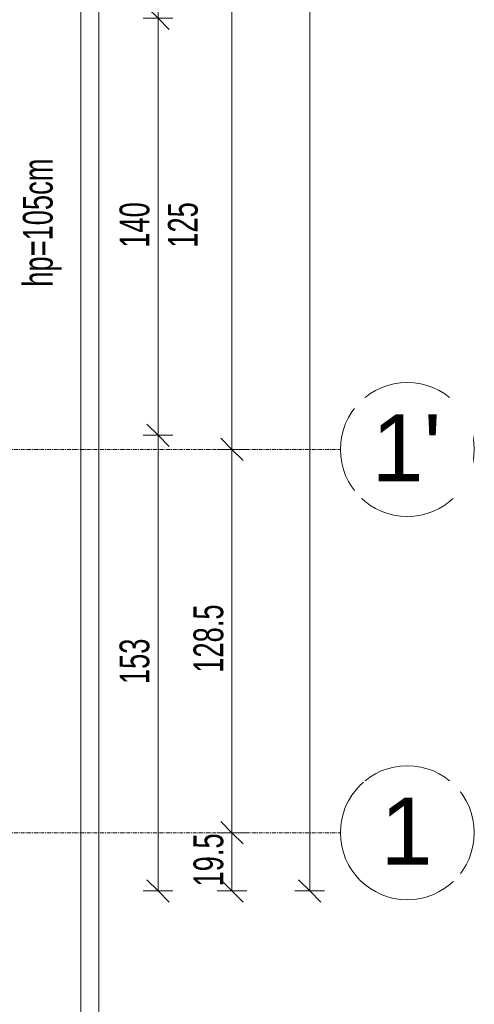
# Model space of a CAD drawing. Header units: centimetres. Extents: x 376 to 6517, y 1901 to 66534.
# Tile 78 of 105: x 2970 to 3123, y 65470 to 65801. Entities that reach past the tile are written whole.
import ezdxf

# ---------------------------------------------------------------- set-up
doc = ezdxf.new("R2010")
doc.units = ezdxf.units.CM
doc.linetypes.add('Linia siatki', pattern=[2.2225, 1.27, -0.3175, 0.3175, -0.3175])
for name, color, linetype, lineweight in [('A-ANNO-DIMS', 7, 'Continuous', 5), ('A-ANNO-DIMS-50', 7, 'Continuous', 5), ('A-GLAZ-IDEN', 7, 'Continuous', 5), ('A-WALL', 7, 'Continuous', 35), ('S-GRID', 7, 'Continuous', 5), ('S-GRID-IDEN', 7, 'Continuous', 5)]:
    doc.layers.add(name, color=color, linetype=linetype, lineweight=lineweight)
doc.styles.add('Arial Narrow_1', font='ARIALN.TTF', dxfattribs={"width": 0.8, "height": 10})
doc.styles.add('Arial_2', font='arial.ttf', dxfattribs={"height": 22.5})
doc.dimstyles.new('standard_wielkość_otworów', dxfattribs={"dimscale": 30.48, "dimtxt": 10.23431, "dimasz": 0.246063, "dimexe": 0.164042, "dimexo": 0.0625, "dimgap": 0, "dimtad": 1, "dimdec": 1, "dimrnd": 0.5, "dimdsep": 46, "dimtxsty": 'Arial Narrow_1', "dimblk1": 'OBLIQUE', "dimblk2": 'OBLIQUE', "dimsah": 1, "dimcen": 0.09, "dimazin": 0, "dimtfac": 1, "dimtdec": 4, "dimtix": 1, "dimtmove": 0, "dimatfit": 3, "dimfxl": 0.164042, "dimfxlon": 1, "dimtvp": 1, "dimtolj": 1, "dimtzin": 0, "dimarcsym": 2})

# ---------------------------------------------------------------- blocks, each defined once
blk = doc.blocks.new('Siatka - M_Symbol siatki - okrąg mniejszy-7853319-__-00_00 Przyziemie PB')
at = {"layer": 'S-GRID-IDEN'}
blk.add_circle((0, 0), 0.45, dxfattribs=at)
blk = doc.blocks.new('DIMBLOCK5-__-00_00 Przyziemie PB')
at = {"layer": 'A-ANNO-DIMS-50', "color": 250, "true_color": 0x303030}
for p, q in [((3067.36, 66332.06), (3063.61, 66335.81)), ((3067.36, 66332.06), (3062.36, 66332.06)), ((3067.36, 65508.06), (3067.36, 66332.06)), ((3067.36, 66332.06), (3071.11, 66328.31)), ((3067.36, 66332.06), (3072.36, 66332.06)), ((3067.36, 65508.06), (3063.61, 65511.81)), ((3067.36, 65508.06), (3062.36, 65508.06)), ((3067.36, 65508.06), (3071.11, 65504.31)), ((3067.36, 65508.06), (3072.36, 65508.06))]:
    blk.add_line(p, q, dxfattribs=at)
at = {"layer": 'A-ANNO-DIMS-50', "color": 0, "insert": (3054.44, 65913), "char_height": 10, "width": 16.9597, "attachment_point": 1, "rotation": 90, "line_spacing_factor": 0.974696, "style": 'Arial Narrow_1'}
blk.add_mtext('824', dxfattribs=at)
blk = doc.blocks.new('_Oblique')
at = {"color": 0, "linetype": 'ByBlock', "lineweight": -2}
blk.add_line((-0.5, -0.5), (0.5, 0.5), dxfattribs=at)
blk = doc.blocks.new('DIMBLOCK32-__-00_00 Przyziemie PB')
at = {"layer": 'A-ANNO-DIMS-50', "color": 250, "true_color": 0x303030}
for p, q in [((3041.22, 65527.61), (3037.47, 65531.36)), ((3041.22, 65527.61), (3036.22, 65527.61)), ((3041.22, 65508.06), (3041.22, 65527.61)), ((3041.22, 65527.61), (3044.97, 65523.86)), ((3041.22, 65527.61), (3046.22, 65527.61)), ((3041.22, 65508.06), (3037.47, 65511.81)), ((3041.22, 65508.06), (3036.22, 65508.06)), ((3041.22, 65508.06), (3044.97, 65504.31)), ((3041.22, 65508.06), (3046.22, 65508.06))]:
    blk.add_line(p, q, dxfattribs=at)
at = {"layer": 'A-ANNO-DIMS-50', "color": 0, "insert": (3028.29, 65509.55), "char_height": 10, "width": 19.8838, "attachment_point": 1, "rotation": 90, "line_spacing_factor": 0.974696, "style": 'Arial Narrow_1'}
blk.add_mtext('19.5', dxfattribs=at)
blk = doc.blocks.new('DIMBLOCK33-__-00_00 Przyziemie PB')
at = {"layer": 'A-ANNO-DIMS-50', "color": 250, "true_color": 0x303030}
for p, q in [((3041.22, 65656.29), (3037.47, 65660.04)), ((3041.22, 65656.29), (3036.22, 65656.29)), ((3041.22, 65527.61), (3041.22, 65656.29)), ((3041.22, 65656.29), (3044.97, 65652.54)), ((3041.22, 65656.29), (3046.22, 65656.29)), ((3041.22, 65527.61), (3037.47, 65531.36)), ((3041.22, 65527.61), (3036.22, 65527.61)), ((3041.22, 65527.61), (3044.97, 65523.86)), ((3041.22, 65527.61), (3046.22, 65527.61))]:
    blk.add_line(p, q, dxfattribs=at)
at = {"layer": 'A-ANNO-DIMS-50', "color": 0, "insert": (3028.29, 65581.31), "char_height": 10, "width": 25.537, "attachment_point": 1, "rotation": 90, "line_spacing_factor": 0.974696, "style": 'Arial Narrow_1'}
blk.add_mtext('128.5', dxfattribs=at)
blk = doc.blocks.new('DIMBLOCK34-__-00_00 Przyziemie PB')
at = {"layer": 'A-ANNO-DIMS-50', "color": 250, "true_color": 0x303030}
for p, q in [((3041.22, 66312.51), (3037.47, 66316.26)), ((3041.22, 66312.51), (3036.22, 66312.51)), ((3041.22, 65656.29), (3041.22, 66312.51)), ((3041.22, 66312.51), (3044.97, 66308.76)), ((3041.22, 66312.51), (3046.22, 66312.51)), ((3041.22, 65656.29), (3037.47, 65660.04)), ((3041.22, 65656.29), (3036.22, 65656.29)), ((3041.22, 65656.29), (3044.97, 65652.54)), ((3041.22, 65656.29), (3046.22, 65656.29))]:
    blk.add_line(p, q, dxfattribs=at)
at = {"layer": 'A-ANNO-DIMS-50', "color": 0, "insert": (3028.29, 65977.33), "char_height": 10, "width": 16.9597, "attachment_point": 1, "rotation": 90, "line_spacing_factor": 0.974696, "style": 'Arial Narrow_1'}
blk.add_mtext('656', dxfattribs=at)
blk = doc.blocks.new('DIMBLOCK53-__-00_00 Przyziemie PB')
at = {"layer": 'A-ANNO-DIMS-50', "color": 250, "true_color": 0x303030}
for p, q in [((3016.39, 66039.06), (3012.64, 66042.81)), ((3016.39, 66039.06), (3011.39, 66039.06)), ((3016.39, 66039.06), (3016.39, 65801.06)), ((3016.39, 66039.06), (3020.14, 66035.31)), ((3016.39, 66039.06), (3021.39, 66039.06)), ((3016.39, 65801.06), (3012.64, 65804.81)), ((3016.39, 65801.06), (3011.39, 65801.06)), ((3016.39, 65801.06), (3020.14, 65797.31)), ((3016.39, 65801.06), (3021.39, 65801.06))]:
    blk.add_line(p, q, dxfattribs=at)
at = {"layer": 'A-ANNO-DIMS-50', "color": 0, "insert": (3003.46, 65913), "char_height": 10, "width": 16.9597, "attachment_point": 1, "rotation": 90, "line_spacing_factor": 0.974696, "style": 'Arial Narrow_1'}
blk.add_mtext('238', dxfattribs=at)
blk = doc.blocks.new('DIMBLOCK54-__-00_00 Przyziemie PB')
at = {"layer": 'A-ANNO-DIMS-50', "color": 250, "true_color": 0x303030}
for p, q in [((3016.39, 65801.06), (3012.64, 65804.81)), ((3016.39, 65801.06), (3011.39, 65801.06)), ((3016.39, 65801.06), (3016.39, 65661.06)), ((3016.39, 65801.06), (3020.14, 65797.31)), ((3016.39, 65801.06), (3021.39, 65801.06)), ((3016.39, 65661.06), (3012.64, 65664.81)), ((3016.39, 65661.06), (3011.39, 65661.06)), ((3016.39, 65661.06), (3020.14, 65657.31)), ((3016.39, 65661.06), (3021.39, 65661.06))]:
    blk.add_line(p, q, dxfattribs=at)
at = {"layer": 'A-ANNO-DIMS-50', "color": 0, "char_height": 10, "width": 16.9597, "attachment_point": 1, "rotation": 90, "line_spacing_factor": 0.974696, "style": 'Arial Narrow_1'}
for s, insert in [('140', (3003.46, 65724)), ('125', (3019.71, 65724))]:
    blk.add_mtext(s, dxfattribs=dict(at, insert=insert))
blk = doc.blocks.new('DIMBLOCK55-__-00_00 Przyziemie PB')
at = {"layer": 'A-ANNO-DIMS-50', "color": 250, "true_color": 0x303030}
for p, q in [((3016.39, 65661.06), (3012.64, 65664.81)), ((3016.39, 65661.06), (3011.39, 65661.06)), ((3016.39, 65661.06), (3016.39, 65508.06)), ((3016.39, 65661.06), (3020.14, 65657.31)), ((3016.39, 65661.06), (3021.39, 65661.06)), ((3016.39, 65508.06), (3012.64, 65511.81)), ((3016.39, 65508.06), (3011.39, 65508.06)), ((3016.39, 65508.06), (3020.14, 65504.31)), ((3016.39, 65508.06), (3021.39, 65508.06))]:
    blk.add_line(p, q, dxfattribs=at)
at = {"layer": 'A-ANNO-DIMS-50', "color": 0, "insert": (3003.46, 65577.5), "char_height": 10, "width": 16.9597, "attachment_point": 1, "rotation": 90, "line_spacing_factor": 0.974696, "style": 'Arial Narrow_1'}
blk.add_mtext('153', dxfattribs=at)

msp = doc.modelspace()

# ---------------------------------------------------------------- linework, layer by layer
at = {"layer": 'A-WALL', "lineweight": 5}
for p, q in [((2996.5, 66387.26), (2996.5, 65451.51)), ((2990.5, 65457.51), (2990.5, 66381.26))]:
    msp.add_line(p, q, dxfattribs=at)
at = {"layer": 'S-GRID', "color": 9, "linetype": 'Linia siatki', "true_color": 0xc0c0c0}
for p, q in [((1647.86, 65656.29), (3077.65, 65656.29)), ((1647.86, 65527.61), (3077.65, 65527.61))]:
    msp.add_line(p, q, dxfattribs=at)

# ---------------------------------------------------------------- block references
at = {"layer": 'S-GRID-IDEN', "xscale": 49.99999999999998, "yscale": 49.99999999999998, "zscale": 49.99999999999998, "rotation": 269.9999999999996}
for p in [(3100.15, 65656.29), (3100.15, 65527.61)]:
    msp.add_blockref('Siatka - M_Symbol siatki - okrąg mniejszy-7853319-__-00_00 Przyziemie PB', p, dxfattribs=at)

# ---------------------------------------------------------------- texts
at = {"layer": 'A-GLAZ-IDEN', "insert": (2970.98, 65710.9), "char_height": 10, "width": 53.8734, "attachment_point": 1, "rotation": 90, "style": 'Arial Narrow_1'}
msp.add_mtext('hp=105cm', dxfattribs=at)

# ---------------------------------------------------------------- dimensions: what is measured, and where the dimension line sits
at = {"layer": 'A-ANNO-DIMS', "color": 250, "true_color": 0x303030}
for base, p1, p2, override, picture, middle in [((3067.36, 66332.06), (3062.36, 65508.06), (3062.36, 66332.06), {"dimpost": '<>', "dimfxl": 824}, 'DIMBLOCK5-__-00_00 Przyziemie PB', (3062.25, 65920.06)), ((3041.22, 66312.51), (3036.22, 65656.29), (3036.22, 66312.51), {"dimpost": '<>', "dimfxl": 656.227102}, 'DIMBLOCK34-__-00_00 Przyziemie PB', (3036.11, 65984.4)), ((3016.39, 65801.06), (3011.39, 66039.06), (3011.39, 65801.06), {"dimpost": '<>', "dimfxl": 238}, 'DIMBLOCK53-__-00_00 Przyziemie PB', (3011.28, 65920.06)), ((3016.39, 65508.06), (3011.39, 65661.06), (3011.39, 65508.06), {"dimpost": '<>', "dimfxl": 153}, 'DIMBLOCK55-__-00_00 Przyziemie PB', (3011.28, 65584.56)), ((3041.22, 65656.29), (3036.22, 65527.61), (3036.22, 65656.29), {"dimpost": '<>', "dimfxl": 128.672898}, 'DIMBLOCK33-__-00_00 Przyziemie PB', (3036.11, 65591.95)), ((3041.21755218, 65527.61238552), (3036.21755218, 65508.06238552), (3036.21755218, 65527.61238552), {"dimpost": '<>', "dimfxl": 19.55}, 'DIMBLOCK32-__-00_00 Przyziemie PB', (3036.11182227, 65517.83738552))]:
    dim = msp.add_linear_dim(base=base, p1=p1, p2=p2, angle=90, dimstyle='standard_wielkość_otworów', override=override, dxfattribs=at)
    dim.commit()
    dim.dimension.update_dxf_attribs({"geometry": picture, "text_midpoint": middle})
dim = msp.add_linear_dim(base=(3016.39, 65661.06), p1=(3011.39, 65801.06), p2=(3011.39, 65661.06), angle=90, text='<>\\X125', dimstyle='standard_wielkość_otworów', override={"dimpost": '<>', "dimfxl": 140}, dxfattribs=at)
dim.commit()
dim.dimension.update_dxf_attribs({"geometry": 'DIMBLOCK54-__-00_00 Przyziemie PB', "text_midpoint": (3016.39, 65731.06)})

# ---------------------------------------------------------------- next in the draw order: texts
at = {"layer": 'S-GRID-IDEN', "char_height": 22.5, "attachment_point": 1, "style": 'Arial_2', "bg_fill": 3, "box_fill_scale": 1.25, "bg_fill_color": 256, "bg_fill_true_color": 13158600, "bg_fill_transparency": 0}
for s, insert, width in [("1'", (3088.12, 65668.05), 28.4599), ('\\fArial|b0|i0|c238|p34|;1', (3091.1, 65539.38), 21.2447)]:
    msp.add_mtext(s, dxfattribs=dict(at, insert=insert, width=width))

doc.saveas('drawing.dxf')
